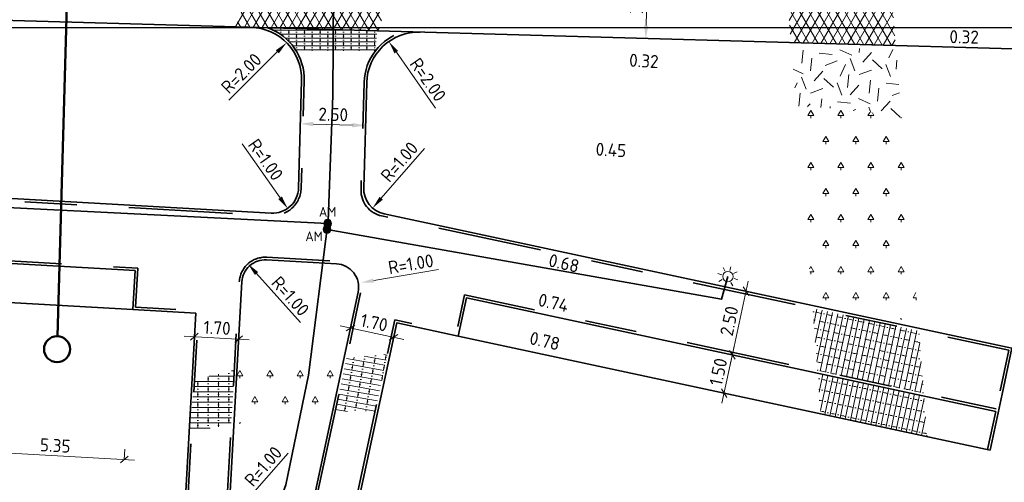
# Model space of a CAD drawing. Header units: metres. Extents: x 109063 to 109671, y 521086 to 521391.
# Tile 74 of 85: x 109357 to 109395, y 521213 to 521230. Entities that reach past the tile are written whole.
import ezdxf
from ezdxf.enums import TextEntityAlignment as Align
from ezdxf.lldxf.tags import DXFTag

# ---------------------------------------------------------------- set-up
doc = ezdxf.new("R2010")
doc.units = ezdxf.units.M
doc.header["$PDMODE"] = 2
doc.linetypes.add('VH-OPSLUITBAND-SO', pattern=[10, 4, -2, 2, -2])
for name, color, linetype, lineweight in [('N-WE-GR-BEPLANTING_NATUUR_BOS-A-200', 92, 'Continuous', 18), ('N-WE-GR-GRAS-A-200', 62, 'Continuous', 18), ('N-WE-KL-ET_LS_OV_LICHTMAST-S', 190, 'Continuous', 25), ('N-WE-OV-HULPSTUK_MOF-S-200', 190, 'Continuous', 25), ('N-WE-OV-KABEL_GROEP1-G', 190, 'OV-KABEL-SO', 35), ('N-WE-VH-KANTOPSLUITING_OPSLUITBAND_100X200-G', 150, 'VH-OPSLUITBAND-SO', 35), ('N-WE-VH-KANTVERHARDING_WEG-G', 4, 'Continuous', 35), ('N-WE-VH-VERHARDING_STRAATBAKSTEEN-A-200', 42, 'Continuous', 18), ('X-XX-AL-M', 7, 'Continuous', 18), ('X-XX-AL-T25', 7, 'Continuous', 25), ('X-XX-AL-VERWIJZING-S', 7, 'Continuous', 25)]:
    doc.layers.add(name, color=color, linetype=linetype, lineweight=lineweight)
for name, color, linetype, lineweight, true_color in [('N-WE-OV-KABEL_AANSLUITKABEL-G', 3, 'OV-KABEL-SO', 35, 0x00ff00), ('N-WE-VH-VERHARDING_ASFALT_ROOD-A-200', 7, 'Continuous', 18, 0xa50000), ('N-WE-VH-VERHARDING_STRAATBAKSTEEN_VOETPAD-A', 7, 'Continuous', 18, 0xe60000)]:
    doc.layers.add(name, color=color, linetype=linetype, lineweight=lineweight, true_color=true_color)
doc.layers.add('X-XX-AL-HULPLIJN-G', color=2, linetype='Continuous', lineweight=30, plot=False)
doc.layers.get('0').freeze()
doc.styles.add('NLCS-ISO', font='NLCS-ISO.ttf')
doc.styles.add('NLCS-ISO-M200-T25', font='NLCS-ISO.ttf', dxfattribs={"height": 0.5})
doc.styles.get("Standard").update_dxf_attribs({"font": 'isocpeur.ttf'})
tags = doc.linetypes.add('OV-KABEL-SO', pattern='A,4,-1,[103,NLCS.SHX,S=0.75,R=0,X=0,Y=0],-1,4,-1.5,["0V",Standard,S=1,R=0,X=0,Y=-0.5],-3', length=14.5).pattern_tags.tags
tags[18] = DXFTag(74, 10)
doc.dimstyles.new('NLCS-M200-T25-PIJL_L2_H2', dxfattribs={"dimscale": 0.2, "dimtxt": 2.5, "dimasz": 2.5, "dimexe": 2, "dimexo": 2, "dimgap": 0.7, "dimtad": 1, "dimzin": 0, "dimdsep": 46, "dimtxsty": 'NLCS-ISO-M200-T25', "dimcen": 0, "dimdle": 2, "dimclrd": 256, "dimclre": 256, "dimclrt": 256, "dimazin": 0, "dimtfac": 1, "dimtdec": 3, "dimtofl": 0, "dimtmove": 0, "dimatfit": 3, "dimfxl": 2, "dimfxlon": 1, "dimtfillclr": 256, "dimtolj": 1, "dimtzin": 0, "dimlwd": -1, "dimlwe": -1, "dimarcsym": 0})
doc.dimstyles.new('NLCS-M200-T25-SCHRAP_L2_H2', dxfattribs={"dimscale": 0.2, "dimtxt": 2.5, "dimasz": 1.4, "dimexe": 2, "dimexo": 2, "dimgap": 0.7, "dimtad": 1, "dimzin": 0, "dimdsep": 46, "dimtxsty": 'NLCS-ISO-M200-T25', "dimblk": 'OBLIQUE', "dimcen": 0, "dimdle": 2, "dimclrd": 256, "dimclre": 256, "dimclrt": 256, "dimazin": 0, "dimtfac": 1, "dimtdec": 3, "dimtofl": 0, "dimtmove": 0, "dimatfit": 3, "dimldrblk": 'OBLIQUE', "dimfxl": 2, "dimfxlon": 1, "dimtfillclr": 256, "dimtolj": 1, "dimtzin": 0, "dimlwd": -1, "dimlwe": -1, "dimarcsym": 0})
pattern_1 = [(60, (0, 0), (-0.25980762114, 0.15), []), (120, (0, 0), (-0.25980762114, -0.15), [])]
pattern_2 = [(0, (109286.0104, 521173.618), (0.57735, 1), [0.23094, -0.92376]), (240, (109286.1259, 521173.818), (0.57735, -1), [0.23094, -0.92376]), (300, (109286.1259, 521173.818), (1.1547, 2e-07), [0.23094, -0.92376]), (270, (109286.1259, 521173.61804), (0.57735, -1), [0.1, -1.9])]

# ---------------------------------------------------------------- blocks, each defined once
blk = doc.blocks.new('*U386')
at = {"color": 0, "linetype": 'ByBlock', "lineweight": 50}
blk.add_lwpolyline([(84.04, 0), (0, 0)], dxfattribs=at)
blk.add_circle((-2.5, 0), 2.5, dxfattribs=at)
at = {"color": 0, "linetype": 'ByBlock', "style": 'NLCS-ISO'}
blk.add_attdef('NPROFNR', text='', height=5, dxfattribs=at).set_placement((89.04, 0), align=Align.MIDDLE_CENTER)
blk = doc.blocks.new('*D137')
at = {"layer": 'Defpoints', "color": 0, "transparency": 16777216}
for p in [(109380.904, 521232.582), (109380.946, 521232.581), (109380.861, 521229.582)]:
    blk.add_point(p, dxfattribs=at)
at = {"layer": 'X-XX-AL-M', "transparency": 16777216}
for p, q in [((109380.904, 521232.582), (109380.505, 521232.593)), ((109380.834, 521230.083), (109380.89, 521232.082)), ((109380.819, 521229.583), (109380.42, 521229.595))]:
    blk.add_line(p, q, dxfattribs=at)
for points in [[(109380.807, 521232.085), (109380.974, 521232.08), (109380.904, 521232.582)], [(109380.75, 521230.085), (109380.917, 521230.081), (109380.819, 521229.583)]]:
    blk.add_solid(points, dxfattribs=at)
at = {"layer": 'X-XX-AL-M', "transparency": 16777216, "insert": (109380.472, 521231.094), "char_height": 0.5, "attachment_point": 5, "rotation": 88.3753, "style": 'NLCS-ISO-M200-T25', "bg_fill": 3, "box_fill_scale": 1.1, "bg_fill_color": 256, "bg_fill_true_color": 13158600, "bg_fill_transparency": 0}
blk.add_mtext('\\A1;3.00', dxfattribs=at)
blk = doc.blocks.new('*D138')
at = {"layer": 'Defpoints', "color": 0, "transparency": 16777216}
for p in [(109367.546, 521226.247), (109370.047, 521226.238), (109370.045, 521226.176)]:
    blk.add_point(p, dxfattribs=at)
at = {"layer": 'X-XX-AL-M', "transparency": 16777216}
for p, q in [((109367.548, 521226.308), (109367.559, 521226.708)), ((109370.047, 521226.238), (109370.058, 521226.637)), ((109368.048, 521226.294), (109369.547, 521226.252))]:
    blk.add_line(p, q, dxfattribs=at)
for points in [[(109368.05, 521226.378), (109368.045, 521226.211), (109367.548, 521226.308)], [(109369.549, 521226.335), (109369.545, 521226.168), (109370.047, 521226.238)]]:
    blk.add_solid(points, dxfattribs=at)
at = {"layer": 'X-XX-AL-M', "transparency": 16777216, "insert": (109368.808, 521226.663), "char_height": 0.5, "attachment_point": 5, "rotation": 358.3753, "style": 'NLCS-ISO-M200-T25', "bg_fill": 3, "box_fill_scale": 1.1, "bg_fill_color": 256, "bg_fill_true_color": 13158600, "bg_fill_transparency": 0}
blk.add_mtext('\\A1;2.50', dxfattribs=at)
blk = doc.blocks.new('_Oblique')
at = {"color": 0, "linetype": 'ByBlock', "lineweight": -2}
blk.add_line((-0.5, -0.5), (0.5, 0.5), dxfattribs=at)
blk = doc.blocks.new('*D139')
at = {"layer": 'Defpoints', "color": 0, "transparency": 16777216}
for p in [(109384.668, 521219.863), (109384.668, 521219.863), (109384.144, 521217.418)]:
    blk.add_point(p, dxfattribs=at)
at = {"layer": 'X-XX-AL-M', "transparency": 16777216}
for p, q in [((109384.061, 521217.027), (109384.752, 521220.254)), ((109384.668, 521219.863), (109385.06, 521219.779)), ((109384.144, 521217.418), (109384.536, 521217.334))]:
    blk.add_line(p, q, dxfattribs=at)
at = {"layer": 'X-XX-AL-M', "transparency": 16777216, "xscale": 0.28, "yscale": 0.28, "zscale": 0.28}
for p, rotation in [((109384.668, 521219.863), 77.90062298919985), ((109384.144, 521217.418), 257.9006229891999)]:
    blk.add_blockref('_Oblique', p, dxfattribs=dict(at, rotation=rotation))
at = {"layer": 'X-XX-AL-M', "transparency": 16777216, "insert": (109384.025, 521218.722), "char_height": 0.5, "attachment_point": 5, "rotation": 77.9006, "style": 'NLCS-ISO-M200-T25'}
blk.add_mtext('\\A1;2.50', dxfattribs=at)
blk = doc.blocks.new('*D201')
at = {"layer": 'Defpoints', "color": 0, "transparency": 16777216}
blk.add_point((109367.015, 521229.423), dxfattribs=at)
at = {"layer": 'X-XX-AL-M', "transparency": 16777216}
blk.add_line((109364.793, 521227.218), (109366.66, 521229.071), dxfattribs=at)
blk.add_solid([(109366.601, 521229.13), (109366.719, 521229.012), (109367.015, 521229.423)], dxfattribs=at)
at = {"layer": 'X-XX-AL-M', "transparency": 16777216, "insert": (109365.275, 521228.245), "char_height": 0.5, "attachment_point": 5, "rotation": 44.7784, "style": 'NLCS-ISO-M200-T25', "bg_fill": 3, "box_fill_scale": 1.1, "bg_fill_color": 256, "bg_fill_true_color": 13158600, "bg_fill_transparency": 0}
blk.add_mtext('\\A1;R=2.00', dxfattribs=at)
at = {"layer": 'Defpoints', "color": 0, "transparency": 16777216}
blk.add_point((109365.595, 521228.014), dxfattribs=at)
blk = doc.blocks.new('SKL-ET_OV_LICHTMAST-SO')
at = {"color": 0, "linetype": 'ByBlock', "lineweight": 18}
for points in [[(0, 2), (0, 1.25)], [(-1.25, 0), (-2, 0)], [(-1.41, 1.41), (-0.88, 0.88)], [(0.88, 0.88), (1.41, 1.41)], [(2, 0), (1.25, 0)], [(-1.41, -1.41), (-0.88, -0.88)], [(0, -1.25), (0, -2)], [(0.88, -0.88), (1.41, -1.41)]]:
    blk.add_lwpolyline(points, dxfattribs=at)
blk.add_circle((0, 0), 1, dxfattribs=at)
blk = doc.blocks.new('*D290')
at = {"layer": 'Defpoints', "color": 0, "transparency": 16777216}
for p in [(109355.423, 521213.479), (109360.777, 521213.394), (109360.765, 521213.177)]:
    blk.add_point(p, dxfattribs=at)
at = {"layer": 'X-XX-AL-M', "transparency": 16777216}
for p, q in [((109355.436, 521213.696), (109355.458, 521214.095)), ((109355.036, 521213.718), (109361.176, 521213.372)), ((109360.777, 521213.394), (109360.8, 521213.794))]:
    blk.add_line(p, q, dxfattribs=at)
at = {"layer": 'X-XX-AL-M', "transparency": 16777216, "xscale": 0.28, "yscale": 0.28, "zscale": 0.28}
for p, rotation in [((109355.436, 521213.696), 176.7702188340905), ((109360.777, 521213.394), 356.7702188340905)]:
    blk.add_blockref('_Oblique', p, dxfattribs=dict(at, rotation=rotation))
at = {"layer": 'X-XX-AL-M', "transparency": 16777216, "insert": (109358.128, 521213.934), "char_height": 0.5, "attachment_point": 5, "rotation": 356.7702, "style": 'NLCS-ISO-M200-T25'}
blk.add_mtext('\\A1;5.35', dxfattribs=at)
blk = doc.blocks.new('*D302')
at = {"layer": 'Defpoints', "color": 0, "transparency": 16777216}
for p in [(109369.445, 521218.348), (109371.107, 521217.992), (109371.13, 521218.098)]:
    blk.add_point(p, dxfattribs=at)
at = {"layer": 'X-XX-AL-M', "transparency": 16777216}
for p, q in [((109369.468, 521218.455), (109369.552, 521218.846)), ((109369.077, 521218.539), (109371.521, 521218.015)), ((109371.13, 521218.098), (109371.214, 521218.49))]:
    blk.add_line(p, q, dxfattribs=at)
at = {"layer": 'X-XX-AL-M', "transparency": 16777216, "xscale": 0.28, "yscale": 0.28, "zscale": 0.28}
for p, rotation in [((109369.468, 521218.455), 167.9006335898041), ((109371.13, 521218.098), 347.9006335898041)]:
    blk.add_blockref('_Oblique', p, dxfattribs=dict(at, rotation=rotation))
at = {"layer": 'X-XX-AL-M', "transparency": 16777216, "insert": (109370.381, 521218.658), "char_height": 0.5, "attachment_point": 5, "rotation": 347.9006, "style": 'NLCS-ISO-M200-T25'}
blk.add_mtext('\\A1;1.70', dxfattribs=at)
blk = doc.blocks.new('*D303')
at = {"layer": 'Defpoints', "color": 0, "transparency": 16777216}
for p in [(109363.471, 521218.039), (109365.168, 521217.944), (109365.172, 521218.022)]:
    blk.add_point(p, dxfattribs=at)
at = {"layer": 'X-XX-AL-M', "transparency": 16777216}
for p, q in [((109363.475, 521218.118), (109363.498, 521218.517)), ((109365.172, 521218.022), (109365.195, 521218.421)), ((109363.076, 521218.14), (109365.572, 521217.999))]:
    blk.add_line(p, q, dxfattribs=at)
at = {"layer": 'X-XX-AL-M', "transparency": 16777216, "xscale": 0.28, "yscale": 0.28, "zscale": 0.28}
for p, rotation in [((109363.475, 521218.118), 176.7702188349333), ((109365.172, 521218.022), 356.7702188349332)]:
    blk.add_blockref('_Oblique', p, dxfattribs=dict(at, rotation=rotation))
at = {"layer": 'X-XX-AL-M', "transparency": 16777216, "insert": (109364.346, 521218.459), "char_height": 0.5, "attachment_point": 5, "rotation": 356.7702, "style": 'NLCS-ISO-M200-T25'}
blk.add_mtext('\\A1;1.70', dxfattribs=at)
blk = doc.blocks.new('*D377')
at = {"layer": 'Defpoints', "color": 0, "transparency": 16777216}
for p in [(109370.946, 521229.468), (109372.093, 521227.83)]:
    blk.add_point(p, dxfattribs=at)
at = {"layer": 'X-XX-AL-M', "transparency": 16777216}
blk.add_line((109372.741, 521226.904), (109371.233, 521229.059), dxfattribs=at)
blk.add_solid([(109371.301, 521229.107), (109371.164, 521229.011), (109370.946, 521229.468)], dxfattribs=at)
at = {"layer": 'X-XX-AL-M', "transparency": 16777216, "insert": (109372.45, 521228), "char_height": 0.5, "attachment_point": 5, "rotation": 304.9928, "style": 'NLCS-ISO-M200-T25'}
blk.add_mtext('\\A1;R=2.00', dxfattribs=at)
blk = doc.blocks.new('*D379')
at = {"layer": 'Defpoints', "color": 0, "transparency": 16777216}
for p in [(109384.144, 521217.418), (109384.638, 521217.312), (109384.324, 521215.846)]:
    blk.add_point(p, dxfattribs=at)
at = {"layer": 'X-XX-AL-M', "transparency": 16777216}
for p, q in [((109383.746, 521215.56), (109384.228, 521217.809)), ((109384.247, 521217.396), (109383.753, 521217.502)), ((109383.933, 521215.93), (109383.439, 521216.035))]:
    blk.add_line(p, q, dxfattribs=at)
at = {"layer": 'X-XX-AL-M', "transparency": 16777216, "xscale": 0.28, "yscale": 0.28, "zscale": 0.28}
for p, rotation in [((109384.144, 521217.418), 77.90058429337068), ((109383.83, 521215.952), 257.9005842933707)]:
    blk.add_blockref('_Oblique', p, dxfattribs=dict(at, rotation=rotation))
at = {"layer": 'X-XX-AL-M', "transparency": 16777216, "insert": (109383.606, 521216.767), "char_height": 0.5, "attachment_point": 5, "rotation": 77.9006, "style": 'NLCS-ISO-M200-T25'}
blk.add_mtext('\\A1;1.50', dxfattribs=at)
blk = doc.blocks.new('*D380')
at = {"layer": 'Defpoints', "color": 0, "transparency": 16777216}
for p in [(109366.478, 521223.87), (109367.054, 521223.052)]:
    blk.add_point(p, dxfattribs=at)
at = {"layer": 'X-XX-AL-M', "transparency": 16777216}
blk.add_line((109365.309, 521225.529), (109366.766, 521223.461), dxfattribs=at)
blk.add_solid([(109366.835, 521223.509), (109366.698, 521223.413), (109367.054, 521223.052)], dxfattribs=at)
at = {"layer": 'X-XX-AL-M', "transparency": 16777216, "insert": (109366.212, 521224.924), "char_height": 0.5, "attachment_point": 5, "rotation": 305.184, "style": 'NLCS-ISO-M200-T25'}
blk.add_mtext('\\A1;R=1.00', dxfattribs=at)
blk = doc.blocks.new('*D381')
at = {"layer": 'Defpoints', "color": 0, "transparency": 16777216}
for p in [(109370.979, 521223.82), (109370.323, 521223.065)]:
    blk.add_point(p, dxfattribs=at)
at = {"layer": 'X-XX-AL-M', "transparency": 16777216}
blk.add_line((109372.311, 521225.352), (109370.651, 521223.443), dxfattribs=at)
blk.add_solid([(109370.588, 521223.497), (109370.714, 521223.388), (109370.323, 521223.065)], dxfattribs=at)
at = {"layer": 'X-XX-AL-M', "transparency": 16777216, "insert": (109371.35, 521224.842), "char_height": 0.5, "attachment_point": 5, "rotation": 48.9953, "style": 'NLCS-ISO-M200-T25'}
blk.add_mtext('\\A1;R=1.00', dxfattribs=at)
blk = doc.blocks.new('*D454')
at = {"layer": 'Defpoints', "color": 0, "transparency": 16777216}
blk.add_point((109365.529, 521220.92), dxfattribs=at)
at = {"layer": 'X-XX-AL-M', "transparency": 16777216}
blk.add_line((109367.548, 521218.66), (109365.862, 521220.547), dxfattribs=at)
blk.add_solid([(109365.924, 521220.603), (109365.8, 521220.492), (109365.529, 521220.92)], dxfattribs=at)
at = {"layer": 'X-XX-AL-M', "transparency": 16777216, "insert": (109367.162, 521219.677), "char_height": 0.5, "attachment_point": 5, "rotation": 311.7702, "style": 'NLCS-ISO-M200-T25', "bg_fill": 3, "box_fill_scale": 1.1, "bg_fill_color": 256, "bg_fill_true_color": 13158600, "bg_fill_transparency": 0}
blk.add_mtext('\\A1;R=1.00', dxfattribs=at)
at = {"layer": 'Defpoints', "color": 0, "transparency": 16777216}
blk.add_point((109366.195, 521220.174), dxfattribs=at)
blk = doc.blocks.new('*D455')
at = {"layer": 'Defpoints', "color": 0, "transparency": 16777216}
for p in [(109369.869, 521220.191), (109368.884, 521220.023)]:
    blk.add_point(p, dxfattribs=at)
at = {"layer": 'X-XX-AL-M', "transparency": 16777216}
blk.add_line((109372.856, 521220.699), (109370.362, 521220.275), dxfattribs=at)
blk.add_solid([(109370.348, 521220.357), (109370.376, 521220.192), (109369.869, 521220.191)], dxfattribs=at)
at = {"layer": 'X-XX-AL-M', "transparency": 16777216, "insert": (109371.79, 521220.913), "char_height": 0.5, "attachment_point": 5, "rotation": 9.6641, "style": 'NLCS-ISO-M200-T25', "bg_fill": 3, "box_fill_scale": 1.1, "bg_fill_color": 256, "bg_fill_true_color": 13158600, "bg_fill_transparency": 0}
blk.add_mtext('\\A1;R=1.00', dxfattribs=at)
blk = doc.blocks.new('*D456')
at = {"layer": 'Defpoints', "color": 0, "transparency": 16777216}
blk.add_point((109365.08, 521211.363), dxfattribs=at)
at = {"layer": 'X-XX-AL-M', "transparency": 16777216}
blk.add_line((109367.081, 521213.638), (109365.41, 521211.738), dxfattribs=at)
blk.add_solid([(109365.348, 521211.793), (109365.473, 521211.683), (109365.08, 521211.363)], dxfattribs=at)
at = {"layer": 'X-XX-AL-M', "transparency": 16777216, "insert": (109366.118, 521213.133), "char_height": 0.5, "attachment_point": 5, "rotation": 48.6637, "style": 'NLCS-ISO-M200-T25', "bg_fill": 3, "box_fill_scale": 1.1, "bg_fill_color": 256, "bg_fill_true_color": 13158600, "bg_fill_transparency": 0}
blk.add_mtext('\\A1;R=1.00', dxfattribs=at)
at = {"layer": 'Defpoints', "color": 0, "transparency": 16777216}
blk.add_point((109365.74, 521212.113), dxfattribs=at)
blk = doc.blocks.new('SOV-HULP_MOF_AFTAKMOF-SO')
h = blk.add_hatch(color=256)
h.dxf.hatch_style = 1
edge = h.paths.add_edge_path()
edge.add_arc((0, 0), 1, 180, 360)
edge.add_arc((0, 0), 1, 0, 180)
at = {"flags": 128}
blk.add_lwpolyline([(-1, 0, 1), (1, 0, 1)], format="xyb", close=True, dxfattribs=at)
at = {"style": 'NLCS-ISO'}
blk.add_attdef('AM', text='', height=2.5, dxfattribs=at).set_placement((0, 3), align=Align.MIDDLE)
at = {"style": 'NLCS-ISO', "flags": 1}
for tag, p in [('OMSCHRIJVING_LEGENDA', (0, -8.43)), ('LOCATIE', (0, -12.22)), ('MASTNUMMER', (0, -16)), ('VAN', (0, -19.78)), ('NAAR', (0, -23.57)), ('AFTAKKING', (0, -27.35)), ('VOEDINGSPUNT', (0, -31.14)), ('GROEPSNUMMER', (0, -34.92)), ('POSITIE_X', (0, -38.71)), ('POSITIE_Y', (0, -42.49)), ('OVERIGE_OPMERKING(EN)_2', (0, -50.06))]:
    blk.add_attdef(tag, p, '', height=1.8, dxfattribs=at)
at = {"style": 'NLCS-ISO'}
blk.add_attdef('OVERIGE_OPMERKING(EN)_1', (0, -46.28), '', height=1.8, dxfattribs=at)

msp = doc.modelspace()

# ---------------------------------------------------------------- hatches: boundary and pattern name
at = {"layer": 'N-WE-GR-BEPLANTING_NATUUR_BOS-A-200'}
h = msp.add_hatch(dxfattribs=at)
h.set_pattern_fill('AGR-BOS-SO', color=256, scale=0.2, pattern_type=2)
h.set_pattern_definition(pattern_2)
h.paths.add_polyline_path([(109386.6, 521226.985), (109387.212, 521219.522), (109391.297, 521218.646), (109390.649, 521226.551), (109389.275, 521226.768)])
h = msp.add_hatch(dxfattribs=at)
h.set_pattern_fill('AGR-BOS-SO', color=256, scale=0.2, pattern_type=2)
h.set_pattern_definition(pattern_2)
h.paths.add_polyline_path([(109365.104, 521216.819), (109369.233, 521217.358), (109368.775, 521215.222), (109364.988, 521214.758)])
at = {"layer": 'N-WE-GR-GRAS-A-200', "transparency": 33554687}
h = msp.add_hatch(dxfattribs=at)
h.set_pattern_fill('AGR-GRAS_02', color=256, scale=0.2, angle=20.835, pattern_type=2)
h.set_pattern_definition([(20.83497584, (0, 0), (1.15786235, 2.580572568), [0.5, -1.5]), (20.83497584, (0.6013, 1.5128), (1.15786235, 2.580572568), [0.5, -1.5]), (110.83497584, (-0.062, 0.7254), (-2.580572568, 1.15786235), [0.5, -1.5]), (110.83497584, (0.4367, 1.6641), (-2.580572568, 1.15786235), [0.5, -1.5]), (65.83497584, (-0.1241, 1.4507), (-0.711355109, 1.869217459), [0.5, -2.328427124]), (155.83497584, (1.028, 0.3912), (-1.869217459, -0.711355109), [0.5, -2.328427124]), (47.40002704, (0.2539, 0.7386), (1.8692174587, 0.7113551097), [0.5, -3.972135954]), (47.40002704, (0.7394, 1.9933), (1.8692174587, 0.7113551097), [0.5, -3.972135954]), (84.26992466, (1.30845, 0.49795), (-0.7113551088, 1.869217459), [0.5, -3.972135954]), (84.26992466, (0.1472, 1.019), (-0.7113551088, 1.869217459), [0.5, -3.972135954]), (84.26992466, (0.9793, 0.8007), (-0.7113551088, 1.869217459), [0.5, -3.972135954]), (137.40002704, (-0.39125, 1.0281), (-0.7113551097, 1.8692174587), [0.5, -3.972135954]), (174.26992466, (0.2671, 0.42265), (-1.869217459, -0.7113551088), [0.5, -3.972135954])])
edge = h.paths.add_edge_path()
edge.add_arc((109385.406, 521196.704), 30.305, 80.0369, 87.7416, ccw=False)
edge.add_line((109390.649, 521226.551), (109390.435, 521229.16))
edge.add_line((109390.435, 521229.16), (109386.412, 521229.275))
edge.add_line((109386.412, 521229.275), (109386.6, 521226.985))
at = {"layer": 'N-WE-VH-VERHARDING_ASFALT_ROOD-A-200'}
h = msp.add_hatch(dxfattribs=at)
h.set_pattern_fill('AVH-ASFALT-SO', color=256, scale=0.3, pattern_type=2)
h.set_pattern_definition(pattern_1)
h.paths.add_polyline_path([(109366.187, 521232.999), (109365.059, 521230.03), (109370.543, 521229.875), (109371.416, 521232.851)])
h = msp.add_hatch(dxfattribs=at)
h.set_pattern_fill('AVH-ASFALT-SO', color=256, scale=0.3, pattern_type=2)
h.set_pattern_definition(pattern_1)
h.paths.add_polyline_path([(109390.299, 521230.815), (109386.276, 521230.929), (109386.4, 521229.425), (109390.422, 521229.311)])
at = {"layer": 'N-WE-VH-VERHARDING_STRAATBAKSTEEN-A-200'}
h = msp.add_hatch(dxfattribs=at)
h.set_pattern_fill('AVH-SBS_DIKFORMAAT_HALFST-SO', color=256, scale=4, angle=78, pattern_type=2)
h.set_pattern_definition([(78, (0, 0), (-0.19562952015, 0.04158233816), []), (168, (0.1663, 0.7825), (-0.1663293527, -0.7825180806), [0.2, -0.2]), (168, (-0.1125, 0.43284), (-0.1663293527, -0.7825180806), [0.2, -0.2]), (78, (-0.01465, 0.41205), (-0.3912590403, 0.08316467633), [0, -0.4, 0, 0, 0]), (78, (-0.21028, 0.45363), (-0.3912590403, 0.08316467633), [0, -0.4, 0, 0, 0])])
h.paths.add_polyline_path([(109391.504, 521215.84), (109387.419, 521216.716), (109387.541, 521215.156), (109391.626, 521214.28)])
at = {"layer": 'N-WE-VH-VERHARDING_STRAATBAKSTEEN_VOETPAD-A'}
h = msp.add_hatch(dxfattribs=at)
h.set_pattern_fill('AVH-SBS_DIKFORMAAT_HALFST-SO', color=256, scale=0.3, angle=78, pattern_type=2)
h.set_pattern_definition([(78, (0, 0), (-0.20247655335, 0.04303772), []), (168, (0.1291, 0.6074), (-0.12911316, -0.60742966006), [0.207, -0.207]), (168, (-0.1379, 0.34675), (-0.12911316, -0.60742966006), [0.207, -0.207]), (78, (-0.03668, 0.32523), (-0.30371483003, 0.06455658), [0, -0.3105, 0, 0, 0]), (78, (-0.23916, 0.36827), (-0.30371483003, 0.06455658), [0, -0.3105, 0, 0, 0])])
h.paths.add_polyline_path([(109387.415, 521216.819), (109391.501, 521215.944), (109391.313, 521218.336), (109387.228, 521219.212)])
h = msp.add_hatch(dxfattribs=at)
h.set_pattern_fill('AVH-SBS_DIKFORMAAT_HALFST-SO', color=256, scale=4, angle=350, pattern_type=2)
h.set_pattern_definition([(350, (0, 0), (0.03472963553, 0.1969615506), []), (80, (0.78785, -0.1389), (-0.7878462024, 0.1389185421), [0.2, -0.2]), (80, (0.42865, 0.1275), (-0.7878462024, 0.1389185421), [0.2, -0.2]), (350, (0.4113, 0.02902), (0.06945927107, 0.3939231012), [0, -0.4, 0, 0, 0]), (350, (0.446, 0.226), (0.06945927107, 0.3939231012), [0, -0.4, 0, 0, 0])])
h.paths.add_polyline_path([(109369.323, 521217.302), (109370.888, 521217.446), (109370.42, 521215.261), (109368.879, 521215.233)])
h = msp.add_hatch(dxfattribs=at)
h.set_pattern_fill('AVH-SBS_DIKFORMAAT_HALFST-SO', color=256, scale=4, pattern_type=2)
h.set_pattern_definition([(0, (0, 0), (0, 0.2), []), (90, (0.8, 0), (-0.8, 5e-17), [0.2, -0.2]), (90, (0.4, 0.2), (-0.8, 5e-17), [0.2, -0.2]), (0, (0.4, 0.1), (0, 0.4), [0, -0.4, 0, 0, 0]), (0, (0.4, 0.3), (0, 0.4), [0, -0.4, 0, 0, 0])])
h.paths.add_polyline_path([(109363.482, 521216.471), (109365.005, 521216.824), (109364.887, 521214.746), (109363.268, 521214.455)])

# ---------------------------------------------------------------- linework, layer by layer
at = {"layer": 'N-WE-OV-KABEL_AANSLUITKABEL-G', "flags": 128}
for points in [[(109368.594, 521222.47), (109349.349, 521223.435), (109349.363, 521224.233)], [(109368.577, 521222.244), (109383.729, 521219.559), (109383.973, 521220.428)]]:
    msp.add_lwpolyline(points, dxfattribs=at)
at = {"layer": 'N-WE-VH-KANTOPSLUITING_OPSLUITBAND_100X200-G', "flags": 128}
for points in [[(109340.39, 521221.936), (109361.3, 521220.757), (109361.215, 521219.254), (109363.632, 521219.117), (109363.116, 521209.984), (109363.47, 521209.974, -0.508299), (109364.474, 521208.508, -0.07583), (109359.254, 521198.744, -0.363443), (109356.629, 521198.126, 0.220872), (109333.559, 521198.846), (109329.767, 521197.226)], [(109373.603, 521142.504), (109382.761, 521154.517, -0.36646), (109384.149, 521154.823), (109385.468, 521154.127), (109390.439, 521163.546), (109415.573, 521150.282), (109416.647, 521152.316), (109388.817, 521167.002), (109361.639, 521195.156, -0.363562), (109361.45, 521197.847, 0.002793), (109361.703, 521198.201, 0.078169), (109367.084, 521209.066, -0.335919), (109368.166, 521209.836), (109369.25, 521209.804), (109371.171, 521218.767), (109373.537, 521218.26), (109373.849, 521219.728), (109394.288, 521215.346)]]:
    msp.add_lwpolyline(points, format="xyb", dxfattribs=at)
msp.add_lwpolyline([(109368.183, 521211.982), (109369.861, 521219.813, 0.460317), (109368.94, 521221.021), (109366.252, 521221.173, 0.414214), (109365.197, 521220.231), (109364.742, 521212.17, 0.446728), (109365.794, 521211.115), (109367.258, 521211.193, 0.338694)], format="xyb", close=True, dxfattribs=at)
msp.add_lwpolyline([(109394.267, 521215.248), (109393.952, 521213.782)], dxfattribs=at)
at = {"layer": 'N-WE-VH-KANTVERHARDING_WEG-G', "flags": 128}
for points in [[(109398.547, 521229.08), (109348.792, 521230.492, -0.113857), (109326.896, 521236.705)], [(109340.387, 521221.837), (109361.195, 521220.662), (109361.11, 521219.159), (109363.526, 521219.023), (109363.011, 521209.888), (109363.467, 521209.874, -0.508299), (109364.38, 521208.541, -0.07583), (109359.174, 521198.804, -0.363443), (109356.674, 521198.215, 0.220872), (109333.519, 521198.938), (109329.285, 521197.13)], [(109373.694, 521142.459), (109382.84, 521154.457, -0.36646), (109384.102, 521154.735), (109385.51, 521153.992), (109390.48, 521163.411), (109415.615, 521150.146), (109416.782, 521152.357), (109388.878, 521167.083), (109361.711, 521195.225, -0.363562), (109361.53, 521197.788, 0.080979), (109367.18, 521209.036, -0.335919), (109368.163, 521209.736), (109369.33, 521209.702), (109371.248, 521218.649), (109373.614, 521218.142), (109373.926, 521219.609), (109394.267, 521215.248)]]:
    msp.add_lwpolyline(points, format="xyb", dxfattribs=at)
msp.add_lwpolyline([(109368.085, 521212.003), (109369.764, 521219.834, 0.460317), (109368.934, 521220.921), (109366.246, 521221.073, 0.414214), (109365.297, 521220.225), (109364.842, 521212.164, 0.446728), (109365.788, 521211.215), (109367.253, 521211.293, 0.338694)], format="xyb", close=True, dxfattribs=at)
msp.add_lwpolyline([(109394.511, 521215.912), (109394.05, 521213.761), (109373.614, 521218.142)], dxfattribs=at)
at = {"layer": 'X-XX-AL-HULPLIJN-G', "flags": 128}
msp.add_lwpolyline([(109217.068, 521390.72), (109412.538, 521390.72), (109412.538, 521229.992), (109217.068, 521229.992)], close=True, dxfattribs=at)

# ---------------------------------------------------------------- block references
at = {"layer": 'N-WE-KL-ET_LS_OV_LICHTMAST-S', "xscale": 0.2, "yscale": 0.2, "zscale": 0.2, "rotation": 27.7805159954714}
msp.add_blockref('SKL-ET_OV_LICHTMAST-SO', (109383.973, 521220.428), dxfattribs=at)
at = {"layer": 'N-WE-OV-HULPSTUK_MOF-S-200', "xscale": 0.15, "yscale": 0.15, "zscale": 0.2}
msp.add_blockref('SOV-HULP_MOF_AFTAKMOF-SO', (109368.594, 521222.47), dxfattribs=at).add_auto_attribs({'AM': 'AM'})
at = {"layer": 'N-WE-OV-HULPSTUK_MOF-S-200'}
ref = msp.add_blockref('SOV-HULP_MOF_AFTAKMOF-SO', (109368.566, 521222.244), dxfattribs=dict(at, xscale=0.15, yscale=0.15, zscale=0.2))
ref.add_attrib('AM', 'AM', dxfattribs={"layer": '0', "height": 0.375, "style": 'NLCS-ISO'}).set_placement((109368.071, 521221.977), align=Align.MIDDLE)
at = {"layer": 'X-XX-AL-VERWIJZING-S', "xscale": 0.1999999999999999, "yscale": 0.1999999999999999, "zscale": 0.1999999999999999, "rotation": 88.37533633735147}
msp.add_blockref('*U386', (109358.21, 521218.137), dxfattribs=at).add_auto_attribs({'NPROFNR': '3'})

# ---------------------------------------------------------------- texts
at = {"layer": 'X-XX-AL-T25', "char_height": 0.5, "attachment_point": 1, "style": 'NLCS-ISO-M200-T25'}
for s, insert, rotation in [('0.32', (109392.493, 521229.906), 358.9211), ('0.32', (109380.197, 521229.005), 356.7181), ('0.45', (109378.909, 521225.583), 356.7181), ('0.68', (109377.16, 521221.316), 347.1446), ('0.74', (109376.758, 521219.797), 347.1446), ('0.78', (109376.428, 521218.327), 347.1446)]:
    msp.add_mtext_dynamic_manual_height_columns(s, width=1.41981, gutter_width=2.5, heights=[0], dxfattribs=dict(at, insert=insert, rotation=rotation))

# ---------------------------------------------------------------- dimensions: what is measured, and where the dimension line sits
at = {"layer": 'X-XX-AL-M'}
for center, mpoint, picture, middle in [((109372.093, 521227.83), (109370.946, 521229.468), '*D377', (109372.13, 521227.777)), ((109366.478, 521223.87), (109367.054, 521223.052), '*D380', (109365.893, 521224.699)), ((109370.979, 521223.82), (109370.323, 521223.065), '*D381', (109371.645, 521224.586))]:
    dim = msp.add_radius_dim(center=center, mpoint=mpoint, dimstyle='NLCS-M200-T25-PIJL_L2_H2', override={"dimpost": 'R=<>'}, dxfattribs=at)
    dim.commit()
    dim.dimension.update_dxf_attribs({"geometry": picture, "text_midpoint": middle, "dimtype": 164})
dim = msp.add_aligned_dim(p1=(109367.546, 521226.247), p2=(109370.045, 521226.176), distance=0.062, dimstyle='NLCS-M200-T25-PIJL_L2_H2', override={"dimtfill": 1}, dxfattribs=at)
dim.commit()
dim.dimension.update_dxf_attribs({"geometry": '*D138', "text_midpoint": (109368.808, 521226.663)})
for p1, p2, distance, picture, middle in [((109384.144, 521217.418), (109384.668, 521219.863), 0, '*D139', (109384.025, 521218.722)), ((109369.445, 521218.348), (109371.107, 521217.992), 0.109, '*D302', (109370.381, 521218.658)), ((109363.471, 521218.039), (109365.168, 521217.944), 0.078, '*D303', (109364.346, 521218.459)), ((109384.324, 521215.846), (109384.638, 521217.312), 0.505, '*D379', (109383.606, 521216.767)), ((109355.423, 521213.479), (109360.765, 521213.177), 0.217, '*D290', (109358.128, 521213.934))]:
    dim = msp.add_aligned_dim(p1=p1, p2=p2, distance=distance, dimstyle='NLCS-M200-T25-SCHRAP_L2_H2', dxfattribs=at)
    dim.commit()
    dim.dimension.update_dxf_attribs({"geometry": picture, "text_midpoint": middle})

# ---------------------------------------------------------------- next in the draw order: dimensions: what is measured, and where the dimension line sits
dim = msp.add_aligned_dim(p1=(109380.861, 521229.582), p2=(109380.946, 521232.581), distance=0.041, dimstyle='NLCS-M200-T25-PIJL_L2_H2', override={"dimtfill": 1}, dxfattribs=at)
dim.commit()
dim.dimension.update_dxf_attribs({"geometry": '*D137', "text_midpoint": (109380.472, 521231.094)})
for center, mpoint, picture, middle in [((109365.595, 521228.014), (109367.015, 521229.423), '*D201', (109365.549, 521227.968)), ((109365.74, 521212.113), (109365.08, 521211.363), '*D456', (109366.411, 521212.876))]:
    dim = msp.add_radius_dim(center=center, mpoint=mpoint, dimstyle='NLCS-M200-T25-PIJL_L2_H2', override={"dimpost": 'R=<>', "dimtfill": 1}, dxfattribs=at)
    dim.commit()
    dim.dimension.update_dxf_attribs({"geometry": picture, "text_midpoint": middle, "dimtype": 164})

# ---------------------------------------------------------------- next in the draw order: hatches: boundary and pattern name
at = {"layer": 'N-WE-VH-VERHARDING_STRAATBAKSTEEN_VOETPAD-A'}
h = msp.add_hatch(dxfattribs=at)
h.set_pattern_fill('AVH-SBS_DIKFORMAAT_HALFST-SO', color=256, scale=3, pattern_type=2)
h.set_pattern_definition([(0, (0, 0), (0, 0.15), []), (90, (0.6, 0), (-0.6, 4e-17), [0.15, -0.15]), (90, (0.3, 0.15), (-0.6, 4e-17), [0.15, -0.15]), (0, (0.3, 0.075), (0, 0.3), [0, -0.3, 0, 0, 0]), (0, (0.3, 0.225), (0, 0.3), [0, -0.3, 0, 0, 0])])
edge = h.paths.add_edge_path()
edge.add_line((109370.488, 521229.876), (109370.432, 521229.116))
edge.add_line((109370.432, 521229.116), (109367.326, 521229.116))
edge.add_line((109367.326, 521229.116), (109367.29, 521229.255))
edge.add_line((109367.29, 521229.255), (109367.187, 521229.384))
edge.add_arc((109365.785, 521228.27), 1.791, 38.4624, 68.3592)
edge.add_line((109366.446, 521229.934), (109366.292, 521229.995))
edge.add_line((109366.292, 521229.995), (109370.488, 521229.876))

# ---------------------------------------------------------------- next in the draw order: linework, layer by layer
at = {"layer": 'N-WE-VH-KANTOPSLUITING_OPSLUITBAND_100X200-G', "flags": 128}
for points in [[(109366.292, 521229.995, -0.326113), (109367.695, 521227.955), (109367.578, 521223.839, -0.422443), (109366.416, 521222.772), (109340.469, 521224.236), (109340.339, 521220.437)], [(109394.434, 521216.031), (109394.77, 521217.595), (109370.667, 521222.762, -0.361626), (109369.877, 521223.768), (109369.994, 521227.889, -0.326113), (109371.509, 521229.847)]]:
    msp.add_lwpolyline(points, format="xyb", dxfattribs=at)
at = {"layer": 'N-WE-VH-KANTVERHARDING_WEG-G', "flags": 128}
for points in [[(109365.652, 521230.013, -0.414214), (109367.595, 521227.958), (109367.478, 521223.841, -0.422443), (109366.422, 521222.871), (109340.372, 521224.341), (109340.236, 521220.343), (109361.103, 521219.165)], [(109394.511, 521215.912), (109394.888, 521217.672), (109370.769, 521222.842, -0.361626), (109369.979, 521223.848), (109370.094, 521227.887, -0.414214), (109372.15, 521229.829)]]:
    msp.add_lwpolyline(points, format="xyb", dxfattribs=at)

# ---------------------------------------------------------------- next in the draw order: dimensions: what is measured, and where the dimension line sits
at = {"layer": 'X-XX-AL-M'}
dim = msp.add_radius_dim(center=(109368.884, 521220.023), mpoint=(109369.869, 521220.191), dimstyle='NLCS-M200-T25-PIJL_L2_H2', override={"dimpost": 'R=<>', "dimtfill": 1}, dxfattribs=at)
dim.commit()
dim.dimension.update_dxf_attribs({"geometry": '*D455', "text_midpoint": (109371.79, 521220.913)})
dim = msp.add_radius_dim(center=(109366.195, 521220.174), mpoint=(109365.529, 521220.92), dimstyle='NLCS-M200-T25-PIJL_L2_H2', override={"dimpost": 'R=<>', "dimtfill": 1}, dxfattribs=at)
dim.commit()
dim.dimension.update_dxf_attribs({"geometry": '*D454', "text_midpoint": (109366.871, 521219.417), "dimtype": 164})

# ---------------------------------------------------------------- next in the draw order: linework, layer by layer
at = {"layer": 'N-WE-OV-KABEL_GROEP1-G', "flags": 128}
msp.add_lwpolyline([(109362.84, 521266.58), (109364.803, 521260.227), (109366.238, 521254.781), (109367.041, 521251.032), (109368.198, 521243.648), (109368.477, 521241.012), (109368.844, 521235.342), (109368.791, 521227.388), (109368.609, 521222.589), (109367.862, 521216.645), (109366.987, 521212.417), (109364.541, 521205.646), (109362.419, 521201.611), (109359.763, 521197.137), (109359.492, 521195.929), (109359.703, 521195.203), (109360.131, 521194.642), (109363.672, 521191.394), (109367.395, 521187.537), (109375.589, 521179.049), (109388.118, 521166.071), (109391.621, 521164.223)], dxfattribs=at)

doc.saveas('drawing.dxf')
